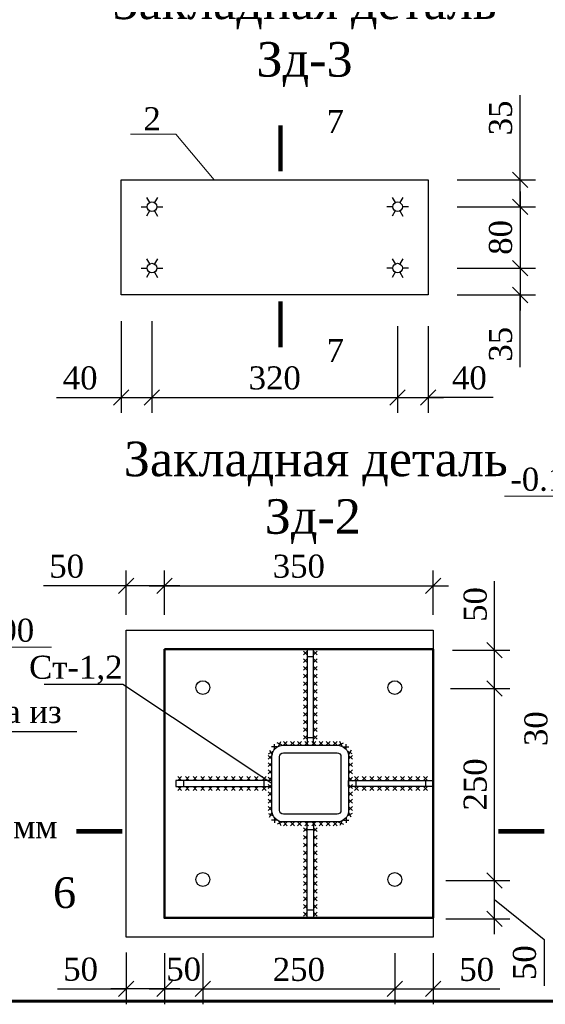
# Model space of a CAD drawing. Header units: millimetres. Extents: x 2063114 to 14983986, y -126020516 to 213791.
# Tile 223 of 256: x 2337615 to 2344463, y -1326544 to -1313714. Entities that reach past the tile are written whole.
import ezdxf
from ezdxf.enums import TextEntityAlignment as Align

# ---------------------------------------------------------------- set-up
doc = ezdxf.new("R2010")
doc.units = ezdxf.units.MM
doc.layers.get('Defpoints').update_dxf_attribs({"color": 6, "lineweight": 35})
doc.layers.add('Фундаменты', color=252, linetype='Continuous', lineweight=25)
doc.styles.get("Standard").update_dxf_attribs({"font": 'arial.ttf'})
doc.styles.add('TIMES', font='times.ttf')
doc.styles.add('Times New Roman', font='times.ttf')
doc.dimstyles.new('10', dxfattribs={"dimtxt": 300, "dimasz": 200, "dimexe": 200, "dimexo": 200, "dimgap": 100, "dimtad": 1, "dimlfac": 0.1, "dimtxsty": 'Standard', "dimblk": 'OBLIQUE', "dimcen": 200, "dimdle": 200, "dimclrd": 256, "dimclre": 256, "dimclrt": 256, "dimadec": 0, "dimazin": 0, "dimtfac": 1, "dimtmove": 0, "dimatfit": 3, "dimldrblk": 'OBLIQUE', "dimfxl": 1, "dimlwd": -1, "dimlwe": -1, "dimarcsym": 0})

# ---------------------------------------------------------------- blocks, each defined once
blk = doc.blocks.new('12231')
at = {"color": 7, "insert": (-9796.994, 322526.388), "char_height": 450, "width": 5059.36845, "attachment_point": 1, "style": 'TIMES'}
blk.add_mtext('\\pi101.56599;Закладная деталь \\P\\pi1964.99425;Зд-1', dxfattribs=at)
blk = doc.blocks.new('15416')
blk.add_lwpolyline([(575.058, 319470.519), (1282.67, 318762.906), (4030.304, 318762.906)])
at = {"color": 7, "char_height": 300, "attachment_point": 1, "style": 'TIMES'}
for s, insert, width in [('Подливка из цем.р-ра М100\\Pтолщ. 30 мм', (1408.262, 319170.916), 2768.10454), ('\\pi3.23035;Анкерный \\P\\pi63.90087;болт Ан-1  ', (1062.358, 317825.55), 1955.05479)]:
    blk.add_mtext(s, dxfattribs=dict(at, insert=insert, width=width))
blk = doc.blocks.new('_Oblique')
at = {"color": 0, "linetype": 'ByBlock', "lineweight": -2}
blk.add_line((-0.5, -0.5), (0.5, 0.5), dxfattribs=at)
blk = doc.blocks.new('*D82')
at = {"transparency": 16777216}
for p, q in [((4891, 315871), (4891, 315209)), ((5391, 315871), (5391, 315209)), ((4691, 315409), (5591, 315409))]:
    blk.add_line(p, q, dxfattribs=at)
at = {"layer": 'Defpoints', "color": 0, "transparency": 16777216}
for p in [(4891, 316071), (5391, 316071), (5391, 315409)]:
    blk.add_point(p, dxfattribs=at)
at = {"transparency": 16777216, "xscale": 200, "yscale": 200, "zscale": 200, "rotation": 180}
blk.add_blockref('_Oblique', (4891, 315409), dxfattribs=at)
at = {"transparency": 16777216, "xscale": 200, "yscale": 200, "zscale": 200}
blk.add_blockref('_Oblique', (5391, 315409), dxfattribs=at)
at = {"transparency": 16777216, "insert": (5141, 315662), "char_height": 300, "attachment_point": 5, "style": 'Times New Roman'}
blk.add_mtext('50', dxfattribs=at)
blk = doc.blocks.new('*D83')
at = {"transparency": 16777216}
for p, q in [((5391, 315834), (5391, 315206)), ((7891, 315834), (7891, 315206)), ((5191, 315406), (8091, 315406))]:
    blk.add_line(p, q, dxfattribs=at)
at = {"layer": 'Defpoints', "color": 0, "transparency": 16777216}
for p in [(5391, 316034), (7891, 316034), (7891, 315406)]:
    blk.add_point(p, dxfattribs=at)
at = {"transparency": 16777216, "xscale": 200, "yscale": 200, "zscale": 200, "rotation": 180}
blk.add_blockref('_Oblique', (5391, 315406), dxfattribs=at)
at = {"transparency": 16777216, "xscale": 200, "yscale": 200, "zscale": 200}
blk.add_blockref('_Oblique', (7891, 315406), dxfattribs=at)
at = {"transparency": 16777216, "insert": (6641, 315659), "char_height": 300, "attachment_point": 5, "style": 'Times New Roman'}
blk.add_mtext('250', dxfattribs=at)
blk = doc.blocks.new('*D84')
at = {"transparency": 16777216}
for p, q in [((7891, 315871), (7891, 315206)), ((8391, 315871), (8391, 315206)), ((7691, 315406), (8391, 315406)), ((8391, 315406), (9261, 315406))]:
    blk.add_line(p, q, dxfattribs=at)
at = {"layer": 'Defpoints', "color": 0, "transparency": 16777216}
for p in [(7891, 316071), (8391, 316071), (8391, 315406)]:
    blk.add_point(p, dxfattribs=at)
at = {"transparency": 16777216, "xscale": 200, "yscale": 200, "zscale": 200, "rotation": 180}
blk.add_blockref('_Oblique', (7891, 315406), dxfattribs=at)
at = {"transparency": 16777216, "xscale": 200, "yscale": 200, "zscale": 200}
blk.add_blockref('_Oblique', (8391, 315406), dxfattribs=at)
at = {"transparency": 16777216, "insert": (8958, 315659), "char_height": 300, "attachment_point": 5, "style": 'Times New Roman'}
blk.add_mtext('50', dxfattribs=at)
blk = doc.blocks.new('*D85')
at = {"transparency": 16777216}
for p, q in [((9192, 316121), (9192, 317021)), ((8554, 316821), (9392, 316821)), ((9192, 316571), (9835, 316052)), ((8554, 316321), (9392, 316321)), ((9835, 316052), (9835, 315446))]:
    blk.add_line(p, q, dxfattribs=at)
at = {"layer": 'Defpoints', "color": 0, "transparency": 16777216}
for p in [(8354, 316821), (9192, 316821), (8354, 316321)]:
    blk.add_point(p, dxfattribs=at)
at = {"transparency": 16777216, "xscale": 200, "yscale": 200, "zscale": 200}
for p, rotation in [((9192, 316821), 90), ((9192, 316321), 270)]:
    blk.add_blockref('_Oblique', p, dxfattribs=dict(at, rotation=rotation))
at = {"transparency": 16777216, "insert": (9582, 315749), "char_height": 300, "attachment_point": 5, "rotation": 90, "style": 'Times New Roman'}
blk.add_mtext('50', dxfattribs=at)
blk = doc.blocks.new('*D86')
at = {"transparency": 16777216}
for p, q in [((9192, 316621), (9192, 319521)), ((8615, 319321), (9392, 319321)), ((8615, 316821), (9392, 316821))]:
    blk.add_line(p, q, dxfattribs=at)
at = {"layer": 'Defpoints', "color": 0, "transparency": 16777216}
for p in [(8415, 319321), (9192, 319321), (8415, 316821)]:
    blk.add_point(p, dxfattribs=at)
at = {"transparency": 16777216, "xscale": 200, "yscale": 200, "zscale": 200}
for p, rotation in [((9192, 319321), 90), ((9192, 316821), 270)]:
    blk.add_blockref('_Oblique', p, dxfattribs=dict(at, rotation=rotation))
at = {"transparency": 16777216, "insert": (8940, 318071), "char_height": 300, "attachment_point": 5, "rotation": 90, "style": 'Times New Roman'}
blk.add_mtext('250', dxfattribs=at)
blk = doc.blocks.new('*D87')
at = {"transparency": 16777216}
for p, q in [((9192, 319821), (9192, 320719)), ((8642, 319821), (9392, 319821)), ((9192, 319121), (9192, 319821)), ((8642, 319321), (9392, 319321))]:
    blk.add_line(p, q, dxfattribs=at)
at = {"layer": 'Defpoints', "color": 0, "transparency": 16777216}
for p in [(8442, 319821), (9192, 319821), (8442, 319321)]:
    blk.add_point(p, dxfattribs=at)
at = {"transparency": 16777216, "xscale": 200, "yscale": 200, "zscale": 200}
for p, rotation in [((9192, 319821), 90), ((9192, 319321), 270)]:
    blk.add_blockref('_Oblique', p, dxfattribs=dict(at, rotation=rotation))
at = {"transparency": 16777216, "insert": (8940, 320416), "char_height": 300, "attachment_point": 5, "rotation": 90, "style": 'Times New Roman'}
blk.add_mtext('50', dxfattribs=at)
blk = doc.blocks.new('*D88')
at = {"transparency": 16777216}
for p, q in [((4391, 320283), (4391, 320860)), ((4891, 320283), (4891, 320860)), ((4391, 320660), (3313, 320660)), ((5091, 320660), (4391, 320660))]:
    blk.add_line(p, q, dxfattribs=at)
at = {"layer": 'Defpoints', "color": 0, "transparency": 16777216}
for p in [(4391, 320660), (4391, 320083), (4891, 320083)]:
    blk.add_point(p, dxfattribs=at)
at = {"transparency": 16777216, "xscale": 200, "yscale": 200, "zscale": 200, "rotation": 180}
blk.add_blockref('_Oblique', (4391, 320660), dxfattribs=at)
at = {"transparency": 16777216, "xscale": 200, "yscale": 200, "zscale": 200}
blk.add_blockref('_Oblique', (4891, 320660), dxfattribs=at)
at = {"transparency": 16777216, "insert": (3616, 320913), "char_height": 300, "attachment_point": 5, "style": 'Times New Roman'}
blk.add_mtext('50', dxfattribs=at)
blk = doc.blocks.new('*D89')
at = {"transparency": 16777216}
for p, q in [((4891, 320283), (4891, 320860)), ((8391, 320283), (8391, 320860)), ((4691, 320660), (8591, 320660))]:
    blk.add_line(p, q, dxfattribs=at)
at = {"layer": 'Defpoints', "color": 0, "transparency": 16777216}
for p in [(8391, 320660), (4891, 320083), (8391, 320083)]:
    blk.add_point(p, dxfattribs=at)
at = {"transparency": 16777216, "xscale": 200, "yscale": 200, "zscale": 200, "rotation": 180}
blk.add_blockref('_Oblique', (4891, 320660), dxfattribs=at)
at = {"transparency": 16777216, "xscale": 200, "yscale": 200, "zscale": 200}
blk.add_blockref('_Oblique', (8391, 320660), dxfattribs=at)
at = {"transparency": 16777216, "insert": (6641, 320913), "char_height": 300, "attachment_point": 5, "style": 'Times New Roman'}
blk.add_mtext('350', dxfattribs=at)
blk = doc.blocks.new('*D90')
at = {"transparency": 16777216}
for p, q in [((4391, 315883), (4391, 315209)), ((4891, 315871), (4891, 315209)), ((3495, 315409), (4391, 315409)), ((5091, 315409), (4191, 315409))]:
    blk.add_line(p, q, dxfattribs=at)
at = {"layer": 'Defpoints', "color": 0, "transparency": 16777216}
for p in [(4391, 316083), (4891, 316071), (4391, 315409)]:
    blk.add_point(p, dxfattribs=at)
at = {"transparency": 16777216, "xscale": 200, "yscale": 200, "zscale": 200, "rotation": 180}
blk.add_blockref('_Oblique', (4391, 315409), dxfattribs=at)
at = {"transparency": 16777216, "xscale": 200, "yscale": 200, "zscale": 200}
blk.add_blockref('_Oblique', (4891, 315409), dxfattribs=at)
at = {"transparency": 16777216, "insert": (3798, 315662), "char_height": 300, "attachment_point": 5, "style": 'Times New Roman'}
blk.add_mtext('50', dxfattribs=at)
blk = doc.blocks.new('*D110')
at = {"transparency": 16777216}
for p, q in [((10023, 319859), (10023, 319159)), ((10135, 319659), (9823, 319659)), ((10023, 319509), (9532, 319085)), ((10135, 319359), (9823, 319359)), ((9532, 319085), (9532, 318476))]:
    blk.add_line(p, q, dxfattribs=at)
at = {"layer": 'Defpoints', "color": 0, "transparency": 16777216}
for p in [(10335, 319659), (10023, 319359), (10335, 319359)]:
    blk.add_point(p, dxfattribs=at)
at = {"transparency": 16777216, "xscale": 200, "yscale": 200, "zscale": 200}
for p, rotation in [((10023, 319659), 90), ((10023, 319359), 270)]:
    blk.add_blockref('_Oblique', p, dxfattribs=dict(at, rotation=rotation))
at = {"transparency": 16777216, "insert": (9280, 318780), "char_height": 300, "attachment_point": 5, "rotation": 90, "style": 'Times New Roman'}
blk.add_mtext('30', dxfattribs=at)
blk = doc.blocks.new('*D675')
at = {"transparency": 16777216}
for p, q in [((2344134, -1315801), (2344134, -1314697)), ((2344134, -1316151), (2344134, -1315601)), ((2343316, -1315801), (2344334, -1315801)), ((2343316, -1316151), (2344334, -1316151))]:
    blk.add_line(p, q, dxfattribs=at)
at = {"layer": 'Defpoints', "color": 0, "lineweight": 30, "transparency": 16777216}
for p in [(2343116, -1315801), (2343116, -1316151), (2344134, -1316151)]:
    blk.add_point(p, dxfattribs=at)
at = {"transparency": 16777216, "xscale": 200, "yscale": 200, "zscale": 200}
for p, rotation in [((2344134, -1315801), 90), ((2344134, -1316151), 270)]:
    blk.add_blockref('_Oblique', p, dxfattribs=dict(at, rotation=rotation))
at = {"lineweight": 30, "transparency": 16777216, "insert": (2343881, -1314994), "char_height": 300, "attachment_point": 5, "rotation": 90, "style": 'Times New Roman'}
blk.add_mtext('35', dxfattribs=at)
blk = doc.blocks.new('*D676')
at = {"transparency": 16777216}
for p, q in [((2344134, -1315951), (2344134, -1317151)), ((2343316, -1316151), (2344334, -1316151)), ((2343316, -1316951), (2344334, -1316951))]:
    blk.add_line(p, q, dxfattribs=at)
at = {"layer": 'Defpoints', "color": 0, "lineweight": 30, "transparency": 16777216}
for p in [(2343116, -1316151), (2343116, -1316951), (2344134, -1316951)]:
    blk.add_point(p, dxfattribs=at)
at = {"transparency": 16777216, "xscale": 200, "yscale": 200, "zscale": 200}
for p, rotation in [((2344134, -1316151), 90), ((2344134, -1316951), 270)]:
    blk.add_blockref('_Oblique', p, dxfattribs=dict(at, rotation=rotation))
at = {"lineweight": 30, "transparency": 16777216, "insert": (2343881, -1316551), "char_height": 300, "attachment_point": 5, "rotation": 90, "style": 'Times New Roman'}
blk.add_mtext('80', dxfattribs=at)
blk = doc.blocks.new('*D677')
at = {"transparency": 16777216}
for p, q in [((2344134, -1316751), (2344134, -1317501)), ((2343316, -1316951), (2344334, -1316951)), ((2343316, -1317301), (2344334, -1317301)), ((2344134, -1318241), (2344134, -1317301))]:
    blk.add_line(p, q, dxfattribs=at)
at = {"layer": 'Defpoints', "color": 0, "lineweight": 30, "transparency": 16777216}
for p in [(2343116, -1316951), (2343116, -1317301), (2344134, -1317301)]:
    blk.add_point(p, dxfattribs=at)
at = {"transparency": 16777216, "xscale": 200, "yscale": 200, "zscale": 200}
for p, rotation in [((2344134, -1316951), 90), ((2344134, -1317301), 270)]:
    blk.add_blockref('_Oblique', p, dxfattribs=dict(at, rotation=rotation))
at = {"lineweight": 30, "transparency": 16777216, "insert": (2343881, -1317943), "char_height": 300, "attachment_point": 5, "rotation": 90, "style": 'Times New Roman'}
blk.add_mtext('35', dxfattribs=at)
blk = doc.blocks.new('*D678')
at = {"transparency": 16777216}
for p, q in [((2338938, -1317640), (2338938, -1318835)), ((2339338, -1317640), (2339338, -1318835)), ((2338093, -1318635), (2338938, -1318635)), ((2338738, -1318635), (2339538, -1318635))]:
    blk.add_line(p, q, dxfattribs=at)
at = {"layer": 'Defpoints', "color": 0, "lineweight": 30, "transparency": 16777216}
for p in [(2338938, -1317440), (2339338, -1317440), (2339338, -1318635)]:
    blk.add_point(p, dxfattribs=at)
at = {"transparency": 16777216, "xscale": 200, "yscale": 200, "zscale": 200, "rotation": 180}
blk.add_blockref('_Oblique', (2338938, -1318635), dxfattribs=at)
at = {"transparency": 16777216, "xscale": 200, "yscale": 200, "zscale": 200}
blk.add_blockref('_Oblique', (2339338, -1318635), dxfattribs=at)
at = {"lineweight": 30, "transparency": 16777216, "insert": (2338403, -1318383), "char_height": 300, "attachment_point": 5, "style": 'Times New Roman'}
blk.add_mtext('40', dxfattribs=at)
blk = doc.blocks.new('*D679')
at = {"transparency": 16777216}
for p, q in [((2339338, -1317640), (2339338, -1318835)), ((2342538, -1317708), (2342538, -1318835)), ((2339138, -1318635), (2342738, -1318635))]:
    blk.add_line(p, q, dxfattribs=at)
at = {"layer": 'Defpoints', "color": 0, "lineweight": 30, "transparency": 16777216}
for p in [(2339338, -1317440), (2342538, -1317508), (2342538, -1318635)]:
    blk.add_point(p, dxfattribs=at)
at = {"transparency": 16777216, "xscale": 200, "yscale": 200, "zscale": 200, "rotation": 180}
blk.add_blockref('_Oblique', (2339338, -1318635), dxfattribs=at)
at = {"transparency": 16777216, "xscale": 200, "yscale": 200, "zscale": 200}
blk.add_blockref('_Oblique', (2342538, -1318635), dxfattribs=at)
at = {"lineweight": 30, "transparency": 16777216, "insert": (2340938, -1318383), "char_height": 300, "attachment_point": 5, "style": 'Times New Roman'}
blk.add_mtext('320', dxfattribs=at)
blk = doc.blocks.new('*D680')
at = {"transparency": 16777216}
for p, q in [((2342538, -1317708), (2342538, -1318835)), ((2342938, -1317708), (2342938, -1318835)), ((2342338, -1318635), (2343138, -1318635)), ((2343784, -1318635), (2342938, -1318635))]:
    blk.add_line(p, q, dxfattribs=at)
at = {"layer": 'Defpoints', "color": 0, "lineweight": 30, "transparency": 16777216}
for p in [(2342538, -1317508), (2342938, -1317508), (2342938, -1318635)]:
    blk.add_point(p, dxfattribs=at)
at = {"transparency": 16777216, "xscale": 200, "yscale": 200, "zscale": 200, "rotation": 180}
blk.add_blockref('_Oblique', (2342538, -1318635), dxfattribs=at)
at = {"transparency": 16777216, "xscale": 200, "yscale": 200, "zscale": 200}
blk.add_blockref('_Oblique', (2342938, -1318635), dxfattribs=at)
at = {"lineweight": 30, "transparency": 16777216, "insert": (2343474, -1318383), "char_height": 300, "attachment_point": 5, "style": 'Times New Roman'}
blk.add_mtext('40', dxfattribs=at)
blk = doc.blocks.new('*U1590')
at = {"color": 0, "lineweight": 60, "ltscale": 25}
blk.add_lwpolyline([(-57400, 41500), (-500, 41500), (-500, 500), (-57400, 500)], close=True, dxfattribs=at)
blk = doc.blocks.new('14641')
at = {"lineweight": 30}
for p, q in [((6750.021, 319759.56), (6700.021, 319809.56)), ((6750.021, 319809.56), (6700.021, 319759.56)), ((6830.021, 319759.56), (6880.021, 319809.56)), ((6830.021, 319809.56), (6880.021, 319759.56)), ((6750.021, 319659.56), (6700.021, 319709.56)), ((6750.021, 319709.56), (6700.021, 319659.56)), ((6750.021, 319559.56), (6700.021, 319609.56)), ((6750.021, 319609.56), (6700.021, 319559.56)), ((6830.021, 319659.56), (6880.021, 319709.56)), ((6830.021, 319709.56), (6880.021, 319659.56)), ((6830.021, 319559.56), (6880.021, 319609.56)), ((6830.021, 319609.56), (6880.021, 319559.56)), ((6750.021, 319459.56), (6700.021, 319509.56)), ((6750.021, 319509.56), (6700.021, 319459.56)), ((6830.021, 319459.56), (6880.021, 319509.56)), ((6830.021, 319509.56), (6880.021, 319459.56)), ((6750.021, 319359.56), (6700.021, 319409.56)), ((6750.021, 319409.56), (6700.021, 319359.56)), ((6830.021, 319359.56), (6880.021, 319409.56)), ((6830.021, 319409.56), (6880.021, 319359.56)), ((6750.021, 319259.56), (6700.021, 319309.56)), ((6750.021, 319309.56), (6700.021, 319259.56)), ((6750.021, 319159.56), (6700.021, 319209.56)), ((6750.021, 319209.56), (6700.021, 319159.56)), ((6830.021, 319259.56), (6880.021, 319309.56)), ((6830.021, 319309.56), (6880.021, 319259.56)), ((6830.021, 319159.56), (6880.021, 319209.56)), ((6830.021, 319209.56), (6880.021, 319159.56)), ((6750.021, 319059.56), (6700.021, 319109.56)), ((6750.021, 319109.56), (6700.021, 319059.56)), ((6830.021, 319059.56), (6880.021, 319109.56)), ((6830.021, 319109.56), (6880.021, 319059.56)), ((6750.021, 318959.56), (6700.021, 319009.56)), ((6750.021, 319009.56), (6700.021, 318959.56)), ((6830.021, 318959.56), (6880.021, 319009.56)), ((6830.021, 319009.56), (6880.021, 318959.56)), ((6750.021, 318859.56), (6700.021, 318909.56)), ((6750.021, 318909.56), (6700.021, 318859.56)), ((6830.021, 318859.56), (6880.021, 318909.56)), ((6830.021, 318909.56), (6880.021, 318859.56)), ((6750.021, 318759.56), (6700.021, 318809.56)), ((6750.021, 318809.56), (6700.021, 318759.56)), ((6750.021, 318659.56), (6700.021, 318709.56)), ((6750.021, 318709.56), (6700.021, 318659.56)), ((6830.021, 318759.56), (6880.021, 318809.56)), ((6830.021, 318809.56), (6880.021, 318759.56)), ((6830.021, 318659.56), (6880.021, 318709.56)), ((6830.021, 318709.56), (6880.021, 318659.56)), ((6322.077, 318525.473), (6322.077, 318596.183)), ((6422.422, 318584.54), (6358.012, 318613.718)), ((6375.628, 318566.924), (6404.806, 318631.334)), ((6440.021, 318582.795), (6490.021, 318632.795)), ((6490.021, 318582.795), (6440.021, 318632.795)), ((6532.878, 318582.795), (6582.878, 318632.795)), ((6582.878, 318582.795), (6532.878, 318632.795)), ((6625.735, 318582.795), (6675.735, 318632.795)), ((6675.735, 318582.795), (6625.735, 318632.795)), ((6718.592, 318582.795), (6768.592, 318632.795)), ((6768.592, 318582.795), (6718.592, 318632.795)), ((6811.45, 318582.795), (6861.45, 318632.795)), ((6861.45, 318582.795), (6811.45, 318632.795)), ((6904.307, 318582.795), (6954.307, 318632.795)), ((6954.307, 318582.795), (6904.307, 318632.795)), ((6997.164, 318582.795), (7047.164, 318632.795)), ((7047.164, 318582.795), (6997.164, 318632.795)), ((7090.021, 318582.795), (7140.021, 318632.795)), ((7140.021, 318582.795), (7090.021, 318632.795)), ((7157.62, 318584.54), (7222.03, 318613.718)), ((7204.414, 318566.924), (7175.236, 318631.334)), ((7257.965, 318525.473), (7257.965, 318596.183)), ((6290.991, 318449.828), (6240.924, 318399.896)), ((6290.924, 318399.828), (6240.991, 318449.896)), ((6244.341, 318471.638), (6307.095, 318504.224)), ((6259.425, 318519.308), (6292.011, 318456.554)), ((6357.432, 318560.828), (6286.721, 318560.828)), ((7222.61, 318560.828), (7293.321, 318560.828)), ((7335.701, 318471.638), (7272.947, 318504.224)), ((7320.617, 318519.308), (7288.031, 318456.554)), ((7289.051, 318449.828), (7339.118, 318399.896)), ((7289.118, 318399.828), (7339.051, 318449.896)), ((6290.862, 318354.538), (6240.795, 318304.606)), ((6290.795, 318304.538), (6240.862, 318354.606)), ((7289.18, 318354.538), (7339.247, 318304.606)), ((7289.247, 318304.538), (7339.18, 318354.606)), ((6290.733, 318259.247), (6240.666, 318209.315)), ((6290.666, 318209.247), (6240.733, 318259.315)), ((7289.309, 318259.247), (7339.376, 318209.315)), ((7289.376, 318209.247), (7339.309, 318259.315)), ((5113.257, 318122.795), (5063.257, 318172.795)), ((5063.257, 318122.795), (5113.257, 318172.795)), ((5213.257, 318122.795), (5163.257, 318172.795)), ((5163.257, 318122.795), (5213.257, 318172.795)), ((5313.257, 318122.795), (5263.257, 318172.795)), ((5263.257, 318122.795), (5313.257, 318172.795)), ((5413.257, 318122.795), (5363.257, 318172.795)), ((5363.257, 318122.795), (5413.257, 318172.795)), ((5513.257, 318122.795), (5463.257, 318172.795)), ((5463.257, 318122.795), (5513.257, 318172.795)), ((5613.257, 318122.795), (5563.257, 318172.795)), ((5563.257, 318122.795), (5613.257, 318172.795)), ((5713.257, 318122.795), (5663.257, 318172.795)), ((5663.257, 318122.795), (5713.257, 318172.795)), ((5813.257, 318122.795), (5763.257, 318172.795)), ((5763.257, 318122.795), (5813.257, 318172.795)), ((5913.257, 318122.795), (5863.257, 318172.795)), ((5863.257, 318122.795), (5913.257, 318172.795)), ((6013.257, 318122.795), (5963.257, 318172.795)), ((5963.257, 318122.795), (6013.257, 318172.795)), ((6113.257, 318122.795), (6063.257, 318172.795)), ((6063.257, 318122.795), (6113.257, 318172.795)), ((6213.257, 318122.795), (6163.257, 318172.795)), ((6163.257, 318122.795), (6213.257, 318172.795)), ((6290.476, 318068.666), (6240.408, 318018.734)), ((6290.408, 318018.667), (6240.476, 318068.734)), ((6290.604, 318163.957), (6240.537, 318114.025)), ((6290.537, 318113.957), (6240.604, 318164.025)), ((7289.438, 318163.957), (7339.505, 318114.025)), ((7289.505, 318113.957), (7339.438, 318164.025)), ((7289.567, 318068.666), (7339.634, 318018.734)), ((7289.634, 318018.667), (7339.567, 318068.734)), ((7366.785, 318122.795), (7416.785, 318172.795)), ((7416.785, 318122.795), (7366.785, 318172.795)), ((7466.785, 318122.795), (7516.785, 318172.795)), ((7516.785, 318122.795), (7466.785, 318172.795)), ((7566.785, 318122.795), (7616.785, 318172.795)), ((7616.785, 318122.795), (7566.785, 318172.795)), ((7666.785, 318122.795), (7716.785, 318172.795)), ((7716.785, 318122.795), (7666.785, 318172.795)), ((7766.785, 318122.795), (7816.785, 318172.795)), ((7816.785, 318122.795), (7766.785, 318172.795)), ((7866.785, 318122.795), (7916.785, 318172.795)), ((7916.785, 318122.795), (7866.785, 318172.795)), ((7966.785, 318122.795), (8016.785, 318172.795)), ((8016.785, 318122.795), (7966.785, 318172.795)), ((8066.785, 318122.795), (8116.785, 318172.795)), ((8116.785, 318122.795), (8066.785, 318172.795)), ((8166.785, 318122.795), (8216.785, 318172.795)), ((8216.785, 318122.795), (8166.785, 318172.795)), ((8266.785, 318122.795), (8316.785, 318172.795)), ((8316.785, 318122.795), (8266.785, 318172.795)), ((5113.257, 318042.795), (5063.257, 317992.795)), ((5063.257, 318042.795), (5113.257, 317992.795)), ((5213.257, 318042.795), (5163.257, 317992.795)), ((5163.257, 318042.795), (5213.257, 317992.795)), ((5313.257, 318042.795), (5263.257, 317992.795)), ((5263.257, 318042.795), (5313.257, 317992.795)), ((5413.257, 318042.795), (5363.257, 317992.795)), ((5363.257, 318042.795), (5413.257, 317992.795)), ((5513.257, 318042.795), (5463.257, 317992.795)), ((5463.257, 318042.795), (5513.257, 317992.795)), ((5613.257, 318042.795), (5563.257, 317992.795)), ((5563.257, 318042.795), (5613.257, 317992.795)), ((5713.257, 318042.795), (5663.257, 317992.795)), ((5663.257, 318042.795), (5713.257, 317992.795)), ((5813.257, 318042.795), (5763.257, 317992.795)), ((5763.257, 318042.795), (5813.257, 317992.795)), ((5913.257, 318042.795), (5863.257, 317992.795)), ((5863.257, 318042.795), (5913.257, 317992.795)), ((6013.257, 318042.795), (5963.257, 317992.795)), ((5963.257, 318042.795), (6013.257, 317992.795)), ((6113.257, 318042.795), (6063.257, 317992.795)), ((6063.257, 318042.795), (6113.257, 317992.795)), ((6213.257, 318042.795), (6163.257, 317992.795)), ((6163.257, 318042.795), (6213.257, 317992.795)), ((6290.347, 317973.376), (6240.279, 317923.444)), ((6290.279, 317923.376), (6240.347, 317973.444)), ((7289.695, 317973.376), (7339.763, 317923.444)), ((7289.763, 317923.376), (7339.695, 317973.444)), ((7366.785, 318042.795), (7416.785, 317992.795)), ((7416.785, 318042.795), (7366.785, 317992.795)), ((7466.785, 318042.795), (7516.785, 317992.795)), ((7516.785, 318042.795), (7466.785, 317992.795)), ((7566.785, 318042.795), (7616.785, 317992.795)), ((7616.785, 318042.795), (7566.785, 317992.795)), ((7666.785, 318042.795), (7716.785, 317992.795)), ((7716.785, 318042.795), (7666.785, 317992.795)), ((7766.785, 318042.795), (7816.785, 317992.795)), ((7816.785, 318042.795), (7766.785, 317992.795)), ((7866.785, 318042.795), (7916.785, 317992.795)), ((7916.785, 318042.795), (7866.785, 317992.795)), ((7966.785, 318042.795), (8016.785, 317992.795)), ((8016.785, 318042.795), (7966.785, 317992.795)), ((8066.785, 318042.795), (8116.785, 317992.795)), ((8116.785, 318042.795), (8066.785, 317992.795)), ((8166.785, 318042.795), (8216.785, 317992.795)), ((8216.785, 318042.795), (8166.785, 317992.795)), ((8266.785, 318042.795), (8316.785, 317992.795)), ((8316.785, 318042.795), (8266.785, 317992.795)), ((6290.218, 317878.086), (6240.15, 317828.153)), ((6290.15, 317828.086), (6240.218, 317878.153)), ((7289.824, 317878.086), (7339.892, 317828.153)), ((7289.892, 317828.086), (7339.824, 317878.153)), ((6290.089, 317782.795), (6240.021, 317732.863)), ((6290.021, 317732.795), (6240.089, 317782.863)), ((6244.341, 317693.953), (6307.095, 317661.366)), ((6259.425, 317646.282), (6292.011, 317709.037)), ((7335.701, 317693.953), (7272.947, 317661.366)), ((7320.617, 317646.282), (7288.031, 317709.037)), ((7289.953, 317782.795), (7340.021, 317732.863)), ((7290.021, 317732.795), (7339.953, 317782.863)), ((6357.432, 317604.762), (6286.721, 317604.762)), ((6322.077, 317640.117), (6322.077, 317569.407)), ((6422.422, 317581.051), (6358.012, 317551.873)), ((6375.628, 317598.667), (6404.806, 317534.257)), ((6440.021, 317582.795), (6490.021, 317532.795)), ((6490.021, 317582.795), (6440.021, 317532.795)), ((6532.878, 317582.795), (6582.878, 317532.795)), ((6582.878, 317582.795), (6532.878, 317532.795)), ((6625.735, 317582.795), (6675.735, 317532.795)), ((6675.735, 317582.795), (6625.735, 317532.795)), ((6718.592, 317582.795), (6768.592, 317532.795)), ((6768.592, 317582.795), (6718.592, 317532.795)), ((6811.45, 317582.795), (6861.45, 317532.795)), ((6861.45, 317582.795), (6811.45, 317532.795)), ((6904.307, 317582.795), (6954.307, 317532.795)), ((6954.307, 317582.795), (6904.307, 317532.795)), ((6997.164, 317582.795), (7047.164, 317532.795)), ((7047.164, 317582.795), (6997.164, 317532.795)), ((7090.021, 317582.795), (7140.021, 317532.795)), ((7140.021, 317582.795), (7090.021, 317532.795)), ((7157.62, 317581.051), (7222.03, 317551.873)), ((7204.414, 317598.667), (7175.236, 317534.257)), ((7222.61, 317604.762), (7293.321, 317604.762)), ((7257.965, 317640.117), (7257.965, 317569.407)), ((6750.021, 317506.031), (6700.021, 317456.031)), ((6750.021, 317456.031), (6700.021, 317506.031)), ((6830.021, 317506.031), (6880.021, 317456.031)), ((6830.021, 317456.031), (6880.021, 317506.031)), ((6750.021, 317406.031), (6700.021, 317356.031)), ((6750.021, 317356.031), (6700.021, 317406.031)), ((6750.021, 317306.031), (6700.021, 317256.031)), ((6750.021, 317256.031), (6700.021, 317306.031)), ((6830.021, 317406.031), (6880.021, 317356.031)), ((6830.021, 317356.031), (6880.021, 317406.031)), ((6830.021, 317306.031), (6880.021, 317256.031)), ((6830.021, 317256.031), (6880.021, 317306.031)), ((6750.021, 317206.031), (6700.021, 317156.031)), ((6750.021, 317156.031), (6700.021, 317206.031)), ((6830.021, 317206.031), (6880.021, 317156.031)), ((6830.021, 317156.031), (6880.021, 317206.031)), ((6750.021, 317106.031), (6700.021, 317056.031)), ((6750.021, 317056.031), (6700.021, 317106.031)), ((6830.021, 317106.031), (6880.021, 317056.031)), ((6830.021, 317056.031), (6880.021, 317106.031)), ((6750.021, 317006.031), (6700.021, 316956.031)), ((6750.021, 316956.031), (6700.021, 317006.031)), ((6750.021, 316906.031), (6700.021, 316856.031)), ((6750.021, 316856.031), (6700.021, 316906.031)), ((6830.021, 317006.031), (6880.021, 316956.031)), ((6830.021, 316956.031), (6880.021, 317006.031)), ((6830.021, 316906.031), (6880.021, 316856.031)), ((6830.021, 316856.031), (6880.021, 316906.031)), ((6750.021, 316806.031), (6700.021, 316756.031)), ((6750.021, 316756.031), (6700.021, 316806.031)), ((6830.021, 316806.031), (6880.021, 316756.031)), ((6830.021, 316756.031), (6880.021, 316806.031)), ((6750.021, 316706.031), (6700.021, 316656.031)), ((6750.021, 316656.031), (6700.021, 316706.031)), ((6830.021, 316706.031), (6880.021, 316656.031)), ((6830.021, 316656.031), (6880.021, 316706.031)), ((6750.021, 316606.031), (6700.021, 316556.031)), ((6750.021, 316556.031), (6700.021, 316606.031)), ((6830.021, 316606.031), (6880.021, 316556.031)), ((6830.021, 316556.031), (6880.021, 316606.031)), ((6750.021, 316506.031), (6700.021, 316456.031)), ((6750.021, 316456.031), (6700.021, 316506.031)), ((6750.021, 316406.031), (6700.021, 316356.031)), ((6750.021, 316356.031), (6700.021, 316406.031)), ((6830.021, 316506.031), (6880.021, 316456.031)), ((6830.021, 316456.031), (6880.021, 316506.031)), ((6830.021, 316406.031), (6880.021, 316356.031)), ((6830.021, 316356.031), (6880.021, 316406.031))]:
    blk.add_line(p, q, dxfattribs=at)
blk.add_lwpolyline([(8390.839, 316082.795), (4390.839, 316082.795), (4390.839, 320082.795), (8390.839, 320082.795)], close=True, dxfattribs=at)
at = {"color": 0, "lineweight": 50}
blk.add_lwpolyline([(4890.839, 319832.795), (8390.839, 319832.795), (8390.839, 316332.795), (4890.839, 316332.795)], close=True, dxfattribs=at)
for points in [[(6830.021, 318582.795), (6830.021, 319832.795), (6750.021, 319832.795), (6750.021, 318582.795)], [(6830.021, 318682.795), (6830.021, 319732.795), (6750.021, 319732.795), (6750.021, 318682.795)], [(6290.021, 318122.795), (5040.021, 318122.795), (5040.021, 318042.795), (6290.021, 318042.795)], [(6190.021, 318122.795), (5140.021, 318122.795), (5140.021, 318042.795), (6190.021, 318042.795)], [(7290.021, 318122.795), (8390.839, 318122.795), (8390.839, 318042.795), (7290.021, 318042.795)], [(7390.021, 318122.795), (8290.839, 318122.795), (8290.839, 318042.795), (7390.021, 318042.795)], [(6830.021, 317582.795), (6830.021, 316332.795), (6750.021, 316332.795), (6750.021, 317582.795)], [(6830.021, 317482.795), (6830.021, 316432.795), (6750.021, 316432.795), (6750.021, 317482.795)]]:
    blk.add_lwpolyline(points, close=True)
blk.add_lwpolyline([(6290.839, 318082.795), (4346.233, 319373.7), (3322.483, 319373.7)])
at = {"lineweight": 30}
for points in [[(6440.021, 318582.795), (7140.021, 318582.795, -0.414213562), (7290.021, 318432.795), (7290.021, 317732.795, -0.414213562), (7140.021, 317582.795), (6440.021, 317582.795, -0.414213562), (6290.021, 317732.795), (6290.021, 318432.795, -0.414213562)], [(6440.021, 318482.795), (7140.021, 318482.795, -0.414213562), (7190.021, 318432.795), (7190.021, 317732.795, -0.414213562), (7140.021, 317682.795), (6440.021, 317682.795, -0.414213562), (6390.021, 317732.795), (6390.021, 318432.795, -0.414213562)]]:
    blk.add_lwpolyline(points, format="xyb", close=True, dxfattribs=at)
for points in [[(4340.46, 317461.141, 60, 60, 0), (3740.46, 317461.141, 60, 60, 0), (3940.46, 317461.141, 0, 80, 0), (3940.46, 317061.141, 0, 0, 0), (3940.46, 316461.141, 0, 0, 0)], [(9238.361, 317461.141, 60, 60, 0), (9838.361, 317461.141, 60, 60, 0), (9638.361, 317461.141, 0, 80, 0), (9638.361, 317061.141, 0, 0, 0), (9638.361, 316461.141, 0, 0, 0)]]:
    blk.add_lwpolyline(points, format="xyseb")
for centre in [(5390.839, 319332.795), (7890.839, 319332.795), (5390.839, 316832.795), (7890.839, 316832.795)]:
    blk.add_circle(centre, 90)
at = {"style": 'Times New Roman'}
blk.add_text('6', height=400, dxfattribs=at).set_placement((3740.46, 316861.141), align=Align.TOP_RIGHT)
at = {"color": 7, "attachment_point": 1, "style": 'TIMES'}
for s, insert, char_height, width in [('\\pi101.56599;Закладная деталь \\P\\pi1938.22785;Зд-2', (4258.89, 322537.724), 450, 5059.36845), ('Ст-1,2', (3126.22, 319748.79), 300, 613.38212)]:
    blk.add_mtext(s, dxfattribs=dict(at, insert=insert, char_height=char_height, width=width))
for base, p1, p2, override, picture, middle in [((4390.839, 320660.461), (4890.839, 320082.795), (4390.839, 320082.795), {"dimtxsty": 'Times New Roman'}, '*D88', (3615.857, 320660.461)), ((4390.839, 315409.16), (4890.839, 316071.46), (4390.839, 316082.795), {"dimtxsty": 'Times New Roman', "dimtmove": 1}, '*D90', (3797.801, 315409.16)), ((5390.839, 315409.16), (4890.839, 316071.46), (5390.839, 316071.46), {"dimtxsty": 'Times New Roman', "dimtmove": 1}, '*D82', (5140.839, 315409.16)), ((8390.839, 315406.208), (7890.839, 316071.46), (8390.839, 316071.46), {"dimtxsty": 'Times New Roman'}, '*D84', (8958.02, 315406.208))]:
    dim = blk.add_linear_dim(base=base, p1=p1, p2=p2, dimstyle='10', override=override)
    dim.commit()
    dim.dimension.update_dxf_attribs({"geometry": picture, "text_midpoint": middle, "dimtype": 128})
for base, p1, p2, picture, middle in [((8390.839, 320660.461), (4890.839, 320082.795), (8390.839, 320082.795), '*D89', (6640.839, 320913.056)), ((7890.839, 315406.208), (5390.839, 316034.19), (7890.839, 316034.19), '*D83', (6640.839, 315658.804))]:
    dim = blk.add_linear_dim(base=base, p1=p1, p2=p2, dimstyle='10', override={"dimtxsty": 'Times New Roman'})
    dim.commit()
    dim.dimension.update_dxf_attribs({"geometry": picture, "text_midpoint": middle})
for base, p1, p2, override, picture, middle in [((9192.455, 319821.46), (8441.936, 319321.46), (8441.936, 319821.46), {"dimtxsty": 'Times New Roman'}, '*D87', (9192.455, 320415.613)), ((9192.455, 316821.46), (8353.684, 316321.46), (8353.684, 316821.46), {"dimtxsty": 'Times New Roman', "dimtmove": 1}, '*D85', (9835.062, 315951.859))]:
    dim = blk.add_linear_dim(base=base, p1=p1, p2=p2, angle=90, dimstyle='10', override=override)
    dim.commit()
    dim.dimension.update_dxf_attribs({"geometry": picture, "text_midpoint": middle, "dimtype": 128})
dim = blk.add_linear_dim(base=(9192.455, 319321.46), p1=(8414.99, 316821.46), p2=(8414.99, 319321.46), angle=90, dimstyle='10', override={"dimtxsty": 'Times New Roman'})
dim.commit()
dim.dimension.update_dxf_attribs({"geometry": '*D86', "text_midpoint": (8939.859, 318071.46)})
blk = doc.blocks.new('141465')
dim = blk.add_linear_dim(base=(10022.742, 319359.17), p1=(10335.08, 319659.17), p2=(10335.08, 319359.17), angle=90, dimstyle='10', override={"dimtxsty": 'Times New Roman', "dimtmove": 1})
dim.commit()
dim.dimension.update_dxf_attribs({"geometry": '*D110', "text_midpoint": (9532.167, 318985.045), "dimtype": 128})

msp = doc.modelspace()

# ---------------------------------------------------------------- linework, layer by layer
for points in [[(2341013.21983, -1315688.9861, 60, 60, 0), (2341013.21983, -1315088.9861, 60, 60, 0), (2341013.21983, -1315288.9861, 0, 80, 0), (2341413.21983, -1315288.9861, 0, 0, 0), (2342013.21983, -1315288.9861, 0, 0, 0)], [(2341013.21983, -1317384.76432, 60, 60, 0), (2341013.21983, -1317984.76432, 60, 60, 0), (2341013.21983, -1317784.76432, 0, 80, 0), (2341413.21983, -1317784.76432, 0, 0, 0), (2342013.21983, -1317784.76432, 0, 0, 0)]]:
    msp.add_lwpolyline(points, format="xyseb")
at = {"color": 7, "lineweight": 13}
for points in [[(2345399.42902, -1320422.86708), (2345399.42902, -1319922.86708), (2343932.31792, -1319922.86708)], [(2336560.29198, -1322390.55402), (2336560.29198, -1321890.55402), (2338027.40308, -1321890.55402)]]:
    msp.add_lwpolyline(points, dxfattribs=at)
at = {"layer": 'Фундаменты', "color": 7, "linetype": 'Continuous', "lineweight": 30}
for p, q in [((2339268.00362, -1316029.04622), (2339307.06612, -1316096.70446)), ((2339408.62862, -1316029.04622), (2339369.56612, -1316096.70446)), ((2342468.00362, -1316029.04622), (2342507.06612, -1316096.70446)), ((2342608.62862, -1316029.04622), (2342569.56612, -1316096.70446)), ((2339197.69112, -1316150.83104), (2339275.81612, -1316150.83104)), ((2339307.06612, -1316204.95763), (2339268.00362, -1316272.61587)), ((2339369.56612, -1316204.95763), (2339408.62862, -1316272.61587)), ((2339400.81612, -1316150.83104), (2339478.94112, -1316150.83104)), ((2342475.81612, -1316150.83104), (2342397.69112, -1316150.83104)), ((2342507.06612, -1316204.95763), (2342468.00362, -1316272.61587)), ((2342569.56612, -1316204.95763), (2342608.62862, -1316272.61587)), ((2342678.94112, -1316150.83104), (2342600.81612, -1316150.83104)), ((2339268.00362, -1316829.04622), (2339307.06612, -1316896.70446)), ((2339408.62862, -1316829.04622), (2339369.56612, -1316896.70446)), ((2342468.00362, -1316829.04622), (2342507.06612, -1316896.70446)), ((2342608.62862, -1316829.04622), (2342569.56612, -1316896.70446)), ((2339197.69112, -1316950.83104), (2339275.81612, -1316950.83104)), ((2339400.81612, -1316950.83104), (2339478.94112, -1316950.83104)), ((2342475.81612, -1316950.83104), (2342397.69112, -1316950.83104)), ((2342678.94112, -1316950.83104), (2342600.81612, -1316950.83104)), ((2339307.06612, -1317004.95763), (2339268.00362, -1317072.61587)), ((2339369.56612, -1317004.95763), (2339408.62862, -1317072.61587)), ((2342507.06612, -1317004.95763), (2342468.00362, -1317072.61587)), ((2342569.56612, -1317004.95763), (2342608.62862, -1317072.61587))]:
    msp.add_line(p, q, dxfattribs=at)
at = {"layer": 'Фундаменты', "color": 7, "linetype": 'Continuous', "lineweight": 20}
msp.add_lwpolyline([(2340147.79069, -1315800.83104), (2339647.79069, -1315203.85852), (2339057.06452, -1315203.85852)], dxfattribs=at)
at = {"layer": 'Фундаменты', "color": 0, "linetype": 'Continuous', "lineweight": 30}
msp.add_lwpolyline([(2338938.31612, -1317300.83104), (2338938.31612, -1315800.83104), (2342938.31612, -1315800.83104), (2342938.31612, -1317300.83104)], close=True, dxfattribs=at)
at = {"layer": 'Фундаменты', "color": 7, "linetype": 'Continuous', "lineweight": 30}
for centre in [(2339338.31612, -1316150.83104), (2342538.31612, -1316150.83104), (2339338.31612, -1316950.83104), (2342538.31612, -1316950.83104)]:
    msp.add_circle(centre, 62.5, dxfattribs=at)

# ---------------------------------------------------------------- block references
for name, p in [('*U1590', (2379792.08613, -1327001.43901)), ('141465', (2335062.45668, -1641732.03746)), ('15416', (2334331.31581, -1641749.7244)), ('12231', (2334257.30246, -1641749.7244)), ('14641', (2334610.86494, -1641749.7244))]:
    msp.add_blockref(name, p)

# ---------------------------------------------------------------- texts
at = {"lineweight": 30, "style": 'Times New Roman'}
msp.add_text('7', height=300, dxfattribs=at).set_placement((2341613.21983, -1315188.81347))
msp.add_text('7', height=300, dxfattribs=at).set_placement((2341613.21983, -1317874.95372), align=Align.TOP_LEFT)
at = {"color": 7, "lineweight": 13, "style": 'TIMES'}
for s, p in [('-0.135', (2344005.68775, -1319851.56161)), ('-0.300', (2336633.66181, -1321819.24855))]:
    msp.add_text(s, height=300, dxfattribs=at).set_placement(p)
at = {"color": 7, "insert": (2341326.06315, -1313922.10063), "char_height": 450, "width": 9146.8042538, "attachment_point": 5, "style": 'TIMES'}
msp.add_mtext('Закладная деталь \\PЗд-3', dxfattribs=at)
at = {"color": 0, "lineweight": 25, "insert": (2339340.17107, -1315003.85852), "char_height": 300, "width": 934.2037298, "attachment_point": 5, "style": 'TIMES'}
msp.add_mtext('2', dxfattribs=at)

# ---------------------------------------------------------------- dimensions: what is measured, and where the dimension line sits
at = {"lineweight": 30}
for base, p1, p2, override, picture, middle in [((2344134.00854, -1316150.83104), (2343116.36873, -1315800.83104), (2343116.36873, -1316150.83104), {"dimtxsty": 'Times New Roman'}, '*D675', (2344134.00854, -1314994.45314)), ((2344134.00854, -1317300.83104), (2343116.36873, -1316950.83104), (2343116.36873, -1317300.83104), {"dimtxsty": 'Times New Roman', "dimtmove": 1}, '*D677', (2344122.0435, -1317943.17189))]:
    dim = msp.add_linear_dim(base=base, p1=p1, p2=p2, angle=90, dimstyle='10', override=override, dxfattribs=at)
    dim.commit()
    dim.dimension.update_dxf_attribs({"geometry": picture, "text_midpoint": middle, "dimtype": 160})
dim = msp.add_linear_dim(base=(2344134.00854, -1316950.83104), p1=(2343116.36873, -1316150.83104), p2=(2343116.36873, -1316950.83104), angle=90, dimstyle='10', override={"dimtxsty": 'Times New Roman', "dimtmove": 1}, dxfattribs=at)
dim.commit()
dim.dimension.update_dxf_attribs({"geometry": '*D676', "text_midpoint": (2343881.41301, -1316550.83104)})
for base, p1, p2, picture, middle in [((2339338.31612, -1318635.35575), (2338938.31612, -1317439.97791), (2339338.31612, -1317439.97791), '*D678', (2338403.23888, -1318635.35575)), ((2342938.31612, -1318635.35575), (2342538.31612, -1317508.42613), (2342938.31612, -1317508.42613), '*D680', (2343474.02631, -1318797.1726))]:
    dim = msp.add_linear_dim(base=base, p1=p1, p2=p2, dimstyle='10', override={"dimtxsty": 'Times New Roman', "dimtmove": 1}, dxfattribs=at)
    dim.commit()
    dim.dimension.update_dxf_attribs({"geometry": picture, "text_midpoint": middle, "dimtype": 160})
dim = msp.add_linear_dim(base=(2342538.31612, -1318635.35575), p1=(2339338.31612, -1317439.97791), p2=(2342538.31612, -1317508.42613), dimstyle='10', override={"dimtxsty": 'Times New Roman', "dimtmove": 1}, dxfattribs=at)
dim.commit()
dim.dimension.update_dxf_attribs({"geometry": '*D679', "text_midpoint": (2340938.31612, -1318382.76022)})

doc.saveas('drawing.dxf')
